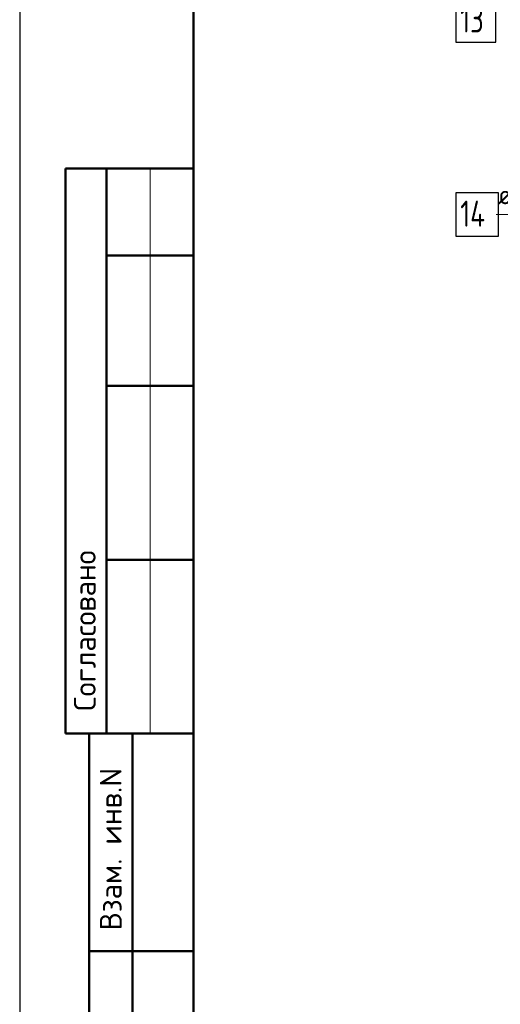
# Model space of a CAD drawing. Header units: millimetres. Extents: x 0 to 50400, y 0 to 35640.
# Tile 2 of 21: x 0 to 6637, y 7064 to 20654. Entities that reach past the tile are written whole.
import ezdxf

# ---------------------------------------------------------------- set-up
doc = ezdxf.new("R2010")
doc.units = ezdxf.units.MM
for name, color, linetype, lineweight in [('Standard', 7, 'Continuous', 25), ('ДОП Верх по Х', 7, 'Continuous', 25), ('Позиционная метка номер позиции', 7, 'Continuous', 13)]:
    doc.layers.add(name, color=color, linetype=linetype, lineweight=lineweight)
doc.styles.add('ISOCPEUR', font='txt')

msp = doc.modelspace()

# ---------------------------------------------------------------- linework, layer by layer
at = {"layer": 'Standard', "color": 7, "linetype": 'Continuous', "lineweight": 25, "transparency": 33554687}
msp.add_line((2400, 35040), (2400, 1270), dxfattribs=at)
at = {"layer": 'Standard', "color": 7, "linetype": 'Continuous', "lineweight": 50, "transparency": 33554687}
for p, q in [((7, 18600), (0, 18600)), ((2400, 18600), (632, 18600)), ((632, 18600), (632, 10800)), ((632, 18600), (632, 10800)), ((1200, 18600), (1200, 10800)), ((2400, 17400), (1200, 17400)), ((2400, 15600), (1200, 15600)), ((2400, 13200), (1200, 13200)), ((0, 10800), (7, 10800)), ((632, 10800), (2400, 10800)), ((960, 600), (960, 10800)), ((960, 600), (960, 10800)), ((1560, 600), (1560, 10800)), ((960, 7800), (2400, 7800))]:
    msp.add_line(p, q, dxfattribs=at)
at = {"layer": 'Standard', "color": 7, "linetype": 'Continuous', "lineweight": 13, "transparency": 33554687}
msp.add_line((1800, 18600), (1800, 10800), dxfattribs=at)
at = {"layer": 'Standard', "color": 7, "linetype": 'Continuous', "lineweight": 25, "transparency": 33554687}
msp.add_lwpolyline([(0, 0), (50400, 0), (50400, 35640), (0, 35640), (0, 0)], close=True, dxfattribs=at)
at = {"layer": 'Standard', "color": 7, "linetype": 'Continuous', "lineweight": 50, "transparency": 33554687}
msp.add_lwpolyline([(2400, 35040), (49800, 35040), (49800, 600), (2400, 600), (2400, 35040)], close=True, dxfattribs=at)
at = {"layer": 'ДОП Верх по Х', "color": 7, "linetype": 'Continuous', "lineweight": 25, "transparency": 33554687}
for points in [[(6024, 20346), (6576, 20346), (6576, 20946), (6024, 20946), (6024, 20346)], [(6024, 17665), (6612, 17665), (6612, 18265), (6024, 18265), (6024, 17665)]]:
    msp.add_lwpolyline(points, dxfattribs=at)
at = {"layer": 'Позиционная метка номер позиции', "color": 7, "linetype": 'Continuous', "lineweight": 13, "transparency": 33554687}
msp.add_lwpolyline([(6580, 17965), (13990, 17965), (14155, 17800)], dxfattribs=at)

# ---------------------------------------------------------------- texts
at = {"layer": 'Standard', "color": 7, "linetype": 'Continuous', "lineweight": 50, "transparency": 33554687, "char_height": 300, "attachment_point": 7, "rotation": 90, "style": 'ISOCPEUR'}
for s, insert, width in [('\\A1;{\\fISOCPEUR|i0|b0;\\H300.000000;\\W1.000000;\\C7;Согласовано}\\P', (1050, 11114), 2486.25), ('\\A1;{\\fISOCPEUR|i0|b0;\\H300.000000;\\W1.000000;\\C7;Взам. инв.N}\\P', (1408, 8083), 2290.92)]:
    msp.add_mtext(s, dxfattribs=dict(at, insert=insert, width=width))
at = {"layer": 'ДОП Верх по Х', "color": 7, "linetype": 'Continuous', "lineweight": 13, "transparency": 33554687, "attachment_point": 7, "style": 'ISOCPEUR'}
for s, insert, char_height, width in [('\\W0.75;13', (6084, 20478), 360, 566.75), ('\\W0.96;ø14 L=2920mm ', (6604, 18106), 264, 2607.13), ('\\W0.76;14', (6084, 17797), 360, 605.48)]:
    msp.add_mtext(s, dxfattribs=dict(at, insert=insert, char_height=char_height, width=width))

doc.saveas('drawing.dxf')
